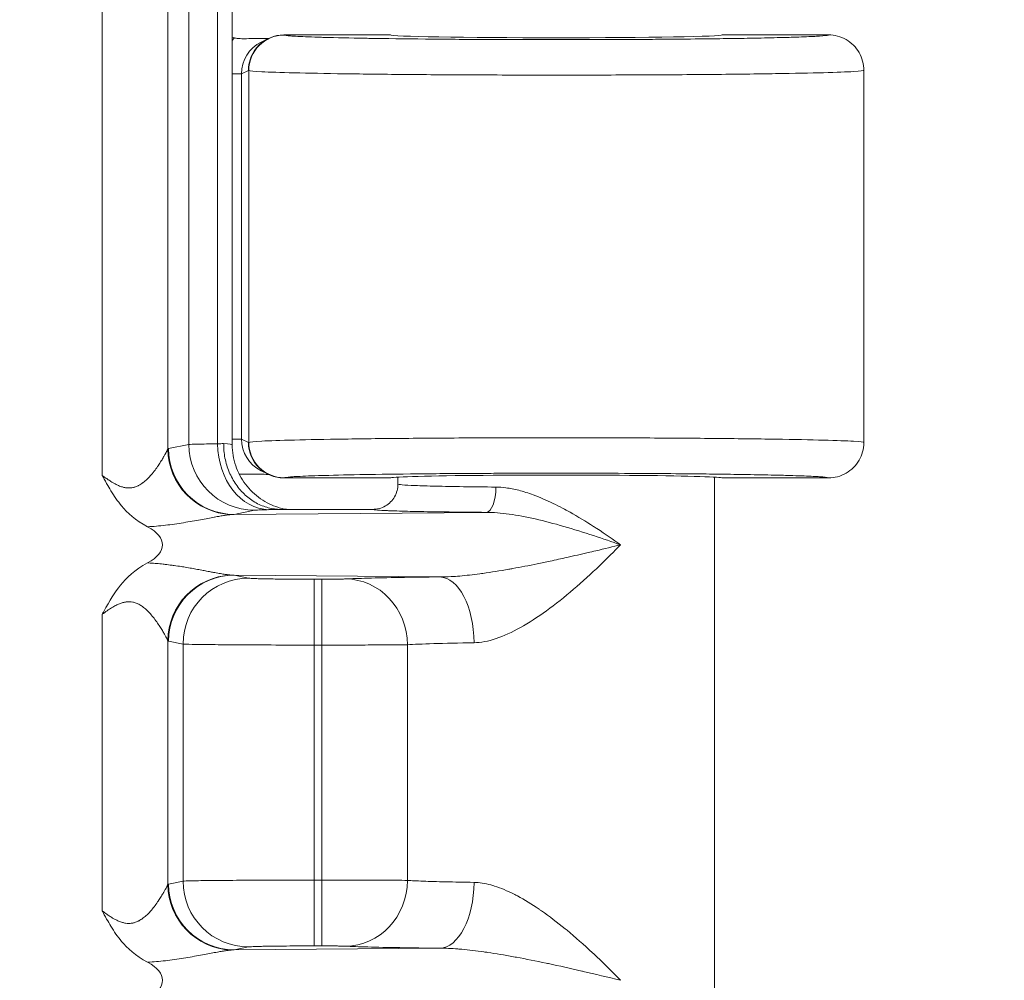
# Model space of a CAD drawing. Header units: inches. Extents: x 0.3 to 84.8, y 1.5 to 53.5.
# Tile 92 of 107: x 76.4 to 77.4, y 28.9 to 29.8. Entities that reach past the tile are written whole.
import ezdxf

# ---------------------------------------------------------------- set-up
doc = ezdxf.new("R2010")
doc.units = ezdxf.units.IN
doc.header["$LTSCALE"] = 2.5
doc.header["$MEASUREMENT"] = 0
for name, color, linetype, lineweight in [('Dimension (ANSI)', 7, 'Continuous', 9), ('Visible (ANSI)', 7, 'Continuous', 18), ('Visible Narrow (ANSI)', 7, 'Continuous', 5)]:
    doc.layers.add(name, color=color, linetype=linetype, lineweight=lineweight)
doc.styles.add('Note Text (ANSI)', font='arial.ttf')
doc.dimstyles.new('.XX', dxfattribs={"dimscale": 2.5, "dimtxt": 0.095, "dimasz": 0.125, "dimexe": 0.1875, "dimexo": 0.0625, "dimgap": 0.0625, "dimtad": 0, "dimtih": 1, "dimtoh": 1, "dimrnd": 1e-08, "dimzin": 0, "dimdsep": 46, "dimtxsty": 'Note Text (ANSI)', "dimblk": 'Filled-1', "dimcen": 0.09, "dimdle": 0.45, "dimclrd": 256, "dimclre": 256, "dimclrt": 256, "dimadec": 0, "dimazin": 1, "dimtfac": 1.263158, "dimtofl": 0, "dimtmove": 0, "dimatfit": 3, "dimfxl": 1, "dimtolj": 1, "dimtzin": 4, "dimlwd": -1, "dimlwe": -1, "dimarcsym": 0})

# ---------------------------------------------------------------- blocks, each defined once
blk = doc.blocks.new('Filled-1')
at = {"color": 0}
for p, q in [((0, 0), (-1, 0.25)), ((-1, 0.25), (-1, -0.25)), ((-1, 0), (0, 0)), ((-1, -0.25), (0, 0))]:
    blk.add_line(p, q, dxfattribs=at)
at = {"color": 0, "flags": 128}
blk.add_lwpolyline([(-1, -0.25), (0, 0), (-1, 0.25), (-1, -0.25)], dxfattribs=at)
at = {"color": 0}
blk.add_solid([(-1, -0.25), (0, 0), (-1, 0.25), (-1, -0.25)], dxfattribs=at)
blk = doc.blocks.new('*D51')
at = {"layer": 'Defpoints', "color": 0, "transparency": 16777216}
for p in [(69.10693, 30.16556), (69.10693, 22.54056), (78.56745, 22.54056)]:
    blk.add_point(p, dxfattribs=at)
at = {"layer": 'Dimension (ANSI)', "transparency": 16777216}
for p, q in [((69.26318, 30.16556), (79.0362, 30.16556)), ((78.56745, 29.85306), (78.56745, 26.63065)), ((78.56745, 22.85306), (78.56745, 26.07547)), ((69.26318, 22.54056), (79.0362, 22.54056))]:
    blk.add_line(p, q, dxfattribs=at)
at = {"layer": 'Dimension (ANSI)', "transparency": 16777216, "xscale": 0.3125, "yscale": 0.3125, "zscale": 0.3125}
for p, rotation in [((78.56745, 30.16556), 90), ((78.56745, 22.54056), 270)]:
    blk.add_blockref('Filled-1', p, dxfattribs=dict(at, rotation=rotation))
at = {"layer": 'Dimension (ANSI)', "transparency": 16777216, "insert": (78.25997, 26.4744), "char_height": 0.2375, "attachment_point": 1, "style": 'Note Text (ANSI)'}
blk.add_mtext('\\A1;7.63', dxfattribs=at)
blk = doc.blocks.new('*D53')
at = {"layer": 'Defpoints', "color": 0, "transparency": 16777216}
for p in [(68.60727, 32.36556), (68.60727, 20.34056), (80.66977, 20.34056)]:
    blk.add_point(p, dxfattribs=at)
at = {"layer": 'Dimension (ANSI)', "transparency": 16777216}
for p, q in [((68.76352, 32.36556), (81.13852, 32.36556)), ((80.66977, 32.05306), (80.66977, 28.03937)), ((80.66977, 20.65306), (80.66977, 27.48419)), ((68.76352, 20.34056), (81.13852, 20.34056))]:
    blk.add_line(p, q, dxfattribs=at)
at = {"layer": 'Dimension (ANSI)', "transparency": 16777216, "xscale": 0.3125, "yscale": 0.3125, "zscale": 0.3125}
for p, rotation in [((80.66977, 32.36556), 90), ((80.66977, 20.34056), 270)]:
    blk.add_blockref('Filled-1', p, dxfattribs=dict(at, rotation=rotation))
at = {"layer": 'Dimension (ANSI)', "transparency": 16777216, "insert": (80.28023, 27.88312), "char_height": 0.2375, "attachment_point": 1, "style": 'Note Text (ANSI)'}
blk.add_mtext('\\A1;12.03', dxfattribs=at)

msp = doc.modelspace()

# ---------------------------------------------------------------- linework, layer by layer
at = {"layer": 'Visible (ANSI)'}
for p, q in [((76.64705, 29.41695), (76.64705, 30.28917)), ((76.68239, 29.8179), (76.67551, 29.81446)), ((76.68344, 29.81807), (76.68345, 29.81807)), ((76.80318, 29.82159), (76.69802, 29.82159)), ((77.23568, 29.82159), (77.13068, 29.82159)), ((77.27068, 29.78658), (77.27068, 29.41909)), ((76.67551, 29.39121), (76.68239, 29.38778)), ((76.68345, 29.38761), (76.68344, 29.38761)), ((76.69802, 29.38409), (76.80318, 29.38409)), ((76.81068, 29.37807), (76.81068, 29.38494)), ((77.12318, 28.85308), (77.12318, 29.38494)), ((77.13068, 29.38409), (77.23568, 29.38409)), ((76.81068, 29.37801), (76.81068, 29.37804)), ((76.69507, 29.35306), (76.78568, 29.35306)), ((76.62168, 29.2819), (76.62168, 29.2819)), ((76.62168, 29.26996), (76.62168, 29.26996)), ((76.59483, 29.25863), (76.59483, 29.25863)), ((76.59693, 29.26164), (76.59693, 29.26164)), ((76.62168, 28.93617), (76.62168, 28.93616))]:
    msp.add_line(p, q, dxfattribs=at)
for centre, major_axis, ratio, start_param, end_param in [((76.65681, 29.85282), (-0.03446, -0.00688), 0.996044, 1.092966, 1.154347), ((76.69802, 29.78658), (0, 0.03501), 0.999239, 0, 1.570796), ((76.96693, 29.82159), (0.16375, 0), 0.017455, 3.141593, 6.283185), ((76.69116, 29.78316), (0.03136, 0.01567), 0.998372, 1.418009, 1.418642), ((76.69802, 29.41909), (0, -0.03501), 0.999239, 4.712389, 6.283185), ((76.69116, 29.42252), (0.03138, -0.01563), 0.998357, 4.8633, 4.863934), ((76.96693, 29.38409), (0.16375, 0), 0.017455, 0, 3.141593), ((76.65681, 29.35286), (-0.03446, 0.00688), 0.996044, 6.001653, 6.001835), ((76.50796, 29.31806), (-0.07023, 0), 0.412637, 2.479292, 3.803857), ((76.50796, 28.88806), (-0.07023, 0), 0.412637, 2.479354, 3.803857)]:
    msp.add_ellipse(centre, major_axis=major_axis, ratio=ratio, start_param=start_param, end_param=end_param, dxfattribs=at)
for points, knots in [([(76.64914, 29.81865), (76.65041, 29.81836), (76.6517, 29.81816), (76.65413, 29.8179), (76.65526, 29.81784), (76.65639, 29.81783)], [-0.01882747, -0.01882747, -0.01882747, -0.01882747, -0.00885654, -0.00885654, -0.00005787, -0.00005787, -0.00005787, -0.00005787]), ([(76.65639, 29.81783), (76.66295, 29.81785), (76.66897, 29.81791), (76.67711, 29.81799), (76.68004, 29.81802), (76.68271, 29.81806)], [-0.06902397, -0.06902397, -0.06902397, -0.06902397, -0.03751596, -0.03751596, -0.01862971, -0.01862971, -0.01862971, -0.01862971]), ([(77.23568, 29.82159), (77.24179, 29.82159), (77.24789, 29.81995), (77.25318, 29.8169), (77.25847, 29.81384), (77.26294, 29.80937), (77.26599, 29.80408), (77.26904, 29.7988), (77.27068, 29.79269), (77.27068, 29.78658)], [0, 0, 0, 0, 0.333333, 0.333333, 0.333333, 0.666667, 0.666667, 0.666667, 1, 1, 1, 1]), ([(76.63856, 29.41807), (76.63856, 29.41326), (76.63893, 29.40844), (76.63985, 29.40371), (76.64076, 29.39899), (76.64221, 29.39436), (76.64407, 29.38996), (76.64593, 29.38557), (76.64819, 29.3814), (76.65085, 29.37758), (76.6535, 29.37375), (76.65654, 29.37026), (76.65987, 29.36722), (76.66319, 29.36418), (76.66681, 29.36157), (76.67066, 29.35946), (76.6745, 29.35734), (76.67859, 29.35572), (76.68263, 29.35467), (76.68667, 29.35362), (76.69065, 29.35307), (76.69507, 29.35307)], [0, 0, 0, 0, 0.142857, 0.142857, 0.142857, 0.285714, 0.285714, 0.285714, 0.428571, 0.428571, 0.428571, 0.571429, 0.571429, 0.571429, 0.714286, 0.714286, 0.714286, 0.857143, 0.857143, 0.857143, 1, 1, 1, 1]), ([(76.64705, 29.41695), (76.64705, 29.40993), (76.64821, 29.40283), (76.65266, 29.38964), (76.65596, 29.38339), (76.66426, 29.37238), (76.66935, 29.36748), (76.67774, 29.36167), (76.68065, 29.35998), (76.68639, 29.3572), (76.68925, 29.35606), (76.69392, 29.35456), (76.69581, 29.35406), (76.69834, 29.3535), (76.69916, 29.35334), (76.70016, 29.35315), (76.70045, 29.35311), (76.70071, 29.35306)], [0, 0, 0, 0, 0.0535032, 0.0535032, 0.1061024, 0.1061024, 0.1586873, 0.1586873, 0.1843394, 0.1843394, 0.2080793, 0.2080793, 0.2243325, 0.2243325, 0.2328943, 0.2328943, 0.2364908, 0.2364908, 0.2364908, 0.2364908]), ([(77.27068, 29.41867), (77.2706, 29.4127), (77.26897, 29.40676), (77.26599, 29.40159), (77.26294, 29.3963), (77.25847, 29.39183), (77.25318, 29.38878), (77.24789, 29.38573), (77.24179, 29.38409), (77.23568, 29.38409)], [0.0076458, 0.0076458, 0.0076458, 0.0076458, 0.3333333, 0.3333333, 0.3333333, 0.6666667, 0.6666667, 0.6666667, 1, 1, 1, 1]), ([(76.56334, 29.33588), (76.55146, 29.34217), (76.54332, 29.35002), (76.53383, 29.36123), (76.5304, 29.36618), (76.52574, 29.37379), (76.52436, 29.37616), (76.52127, 29.38169), (76.5198, 29.38446), (76.51898, 29.38593), (76.51891, 29.38612), (76.51863, 29.38665)], [0.0000009, 0.0000009, 0.0000009, 0.0000009, 0.1023985, 0.1023985, 0.1759847, 0.1759847, 0.208689, 0.208689, 0.2507889, 0.2507889, 0.2638573, 0.2638573, 0.2638573, 0.2638573]), ([(76.68271, 29.38762), (76.67993, 29.38765), (76.67704, 29.38769), (76.66903, 29.38777), (76.66301, 29.38782), (76.65639, 29.38785)], [-0.08230061, -0.08230061, -0.08230061, -0.08230061, -0.05166855, -0.05166855, -0.00005733, -0.00005733, -0.00005733, -0.00005733]), ([(76.78568, 29.35306), (76.79005, 29.35306), (76.79441, 29.35423), (76.79819, 29.35641), (76.80197, 29.3586), (76.80518, 29.36181), (76.80735, 29.36558), (76.80952, 29.36934), (76.81068, 29.37364), (76.81068, 29.37801)], [0, 0, 0, 0, 0.3333333, 0.3333333, 0.3333333, 0.6666667, 0.6666667, 0.6666667, 0.9987254, 0.9987254, 0.9987254, 0.9987254]), ([(76.51862, 29.24947), (76.51906, 29.2503), (76.51968, 29.25145), (76.52594, 29.26309), (76.53092, 29.27117), (76.5423, 29.28512), (76.55074, 29.29358), (76.56334, 29.30024)], [-0.0071562, -0.0071562, -0.0071562, -0.0071562, 0, 0, 0.0935884, 0.0935884, 0.1846866, 0.1846866, 0.1846866, 0.1846866]), ([(76.56334, 28.90588), (76.55146, 28.91217), (76.54332, 28.92002), (76.53383, 28.93123), (76.5304, 28.93618), (76.52574, 28.94379), (76.52436, 28.94616), (76.52127, 28.95169), (76.5198, 28.95446), (76.51898, 28.95593), (76.51891, 28.95612), (76.51863, 28.95665)], [0.0000009, 0.0000009, 0.0000009, 0.0000009, 0.1023995, 0.1023995, 0.1759855, 0.1759855, 0.2086898, 0.2086898, 0.2507932, 0.2507932, 0.2638615, 0.2638615, 0.2638615, 0.2638615])]:
    msp.add_open_spline(points, degree=3, knots=knots, dxfattribs=at)
for points in [[(77.27068, 29.41909), (77.27068, 29.41895), (77.27068, 29.41881), (77.27068, 29.41867)], [(76.65639, 29.38784), (76.65559, 29.38784), (76.65479, 29.3878), (76.65399, 29.38774)]]:
    msp.add_open_spline(points, degree=3, dxfattribs=at)
at = {"layer": 'Visible Narrow (ANSI)'}
for p, q in [((76.51862, 30.31947), (76.51862, 29.38665)), ((76.58338, 30.29347), (76.58338, 29.41266)), ((76.60426, 30.28897), (76.60427, 29.41715)), ((76.63262, 30.28836), (76.63262, 29.41777)), ((76.69834, 29.82141), (76.69802, 29.82159)), ((76.65612, 29.78312), (76.64705, 29.78312)), ((76.66304, 29.78658), (76.65612, 29.78312)), ((76.65612, 29.42255), (76.65612, 29.78312)), ((76.66337, 29.78642), (76.66304, 29.78658)), ((76.66337, 29.78642), (76.66337, 29.41926)), ((76.65612, 29.42255), (76.64705, 29.42255)), ((76.65612, 29.42255), (76.66304, 29.41909)), ((76.66304, 29.41909), (76.66337, 29.41926)), ((76.58417, 29.41314), (76.60427, 29.41715)), ((76.64031, 29.40153), (76.64031, 29.40153)), ((76.69802, 29.38409), (76.69834, 29.38426)), ((76.64892, 29.34815), (76.66902, 29.35216)), ((76.64892, 29.34815), (76.89788, 29.35012)), ((76.64892, 29.28797), (76.852, 29.28636)), ((76.64892, 29.28797), (76.66318, 29.28512)), ((76.72793, 29.2191), (76.72793, 29.28409)), ((76.72793, 29.28409), (76.73536, 29.28409)), ((76.51862, 29.24947), (76.51862, 28.95665)), ((76.58338, 29.22347), (76.58338, 28.98266)), ((76.58417, 29.22298), (76.59843, 29.22013)), ((76.59843, 29.22013), (76.59843, 28.98599)), ((76.72793, 29.2191), (76.72791, 28.98702)), ((76.72793, 29.2191), (76.73537, 29.2191)), ((76.73537, 29.2191), (76.73536, 28.98702)), ((76.81999, 29.21939), (76.81999, 28.98674)), ((76.58417, 28.98314), (76.59843, 28.98599)), ((76.72793, 28.98702), (76.73536, 28.98702)), ((76.72793, 28.92203), (76.72793, 28.98702)), ((76.64892, 28.91815), (76.66318, 28.921)), ((76.64892, 28.91815), (76.852, 28.91976)), ((76.72793, 28.92203), (76.73536, 28.92203))]:
    msp.add_line(p, q, dxfattribs=at)
for centre, major_axis, ratio, start_param, end_param in [((76.69084, 29.78329), (-0.02589, -0.04836), 0.996517, 4.501227, 4.562453), ((76.69834, 29.78642), (0.01565, 0.03131), 0.999239, 0.46383, 2.034018), ((76.69116, 29.78316), (0.03136, 0.01567), 0.998372, 1.571022, 2.678596), ((76.69116, 29.42252), (0.03138, -0.01563), 0.998357, 3.603329, 4.710922), ((76.69835, 29.41926), (0.01565, -0.03131), 0.999239, 4.249168, 5.819089), ((76.5838, 29.41104), (-0.00078, -0.00208), 0.551774, 3.47289, 4.051201), ((76.64813, 29.41265), (-0.04678, 0.04513), 0.992153, 0.771315, 2.299734), ((76.64892, 29.41314), (0.01272, -0.06374), 0.996044, 4.516222, 6.085497), ((76.66902, 29.41715), (0.01272, -0.06374), 0.996044, 4.516225, 6.085408), ((76.58193, 29.41922), (0.06512, -0.00002), 0.035116, 5.604467, 5.766579), ((76.6832, 29.41777), (0.0014, -0.06499), 0.777978, 4.695572, 6.255393), ((76.58352, 29.41696), (-0.06352, 0.00001), 0.03529, 3.664557, 3.66457), ((76.58352, 29.41696), (-0.06352, 0.00001), 0.03529, 3.141684, 3.664544), ((76.89787, 29.37513), (-0.00018, -0.025), 0.381364, 0.018694, 1.572991), ((76.64813, 29.22347), (0.04678, 0.04512), 0.992152, 0.842045, 2.370417), ((76.64892, 29.22298), (0.01272, 0.06374), 0.996044, 0.197689, 1.766964), ((76.66318, 29.22013), (0.01272, 0.06374), 0.996044, 0.19774, 1.766965), ((76.73536, 29.2191), (0, 0.065), 0.00001, 0.017166, 1.570797), ((76.75887, 29.21939), (-0.00313, 0.06492), 0.940262, 4.66704, 6.231911), ((76.85199, 29.22137), (-0.00067, 0.065), 0.519691, 4.707083, 6.262992), ((76.58378, 29.2237), (0.000714, -0.00065), 0.462576, 4.562451, 5.634584), ((76.96697, 29.21808), (-0.15629, 0), 0.024701, 5.258774, 5.936286), ((76.5838, 28.98104), (-0.00078, -0.00208), 0.551775, 3.47289, 4.051201), ((76.64813, 28.98265), (-0.04678, 0.04513), 0.992153, 0.771315, 2.299734), ((76.64892, 28.98314), (0.01272, -0.06374), 0.996044, 4.516222, 6.085497), ((76.66318, 28.98599), (0.01272, -0.06374), 0.996044, 4.51622, 6.085431), ((76.73536, 28.98702), (0, -0.065), 0.00001, 4.712409, 6.26574), ((76.75887, 28.98674), (-0.00313, -0.06492), 0.940262, 0.051275, 1.616145), ((76.852, 28.98475), (-0.00069, -0.065), 0.519468, 0.020441, 1.576278)]:
    msp.add_ellipse(centre, major_axis=major_axis, ratio=ratio, start_param=start_param, end_param=end_param, dxfattribs=at)
for points, knots in [([(77.23568, 29.82159), (77.23569, 29.82151), (77.23558, 29.82143), (77.23536, 29.82135), (77.23445, 29.82102), (77.2316, 29.8207), (77.22684, 29.82038), (77.22503, 29.82027), (77.22296, 29.82015), (77.22061, 29.82003), (77.21529, 29.81976), (77.20859, 29.81951), (77.20062, 29.81926), (77.1959, 29.81912), (77.19073, 29.81897), (77.18514, 29.81884), (77.17717, 29.81865), (77.16836, 29.81846), (77.1588, 29.81829), (77.15034, 29.81814), (77.1413, 29.818), (77.13176, 29.81787), (77.12297, 29.81775), (77.11374, 29.81764), (77.10417, 29.81754), (77.09163, 29.81741), (77.07848, 29.8173), (77.0649, 29.81721), (77.05687, 29.81715), (77.04869, 29.81711), (77.04039, 29.81706), (77.02394, 29.81698), (77.00705, 29.81693), (76.99001, 29.8169), (76.98393, 29.81689), (76.97782, 29.81689), (76.97171, 29.81689), (76.95211, 29.81688), (76.93246, 29.81691), (76.91324, 29.81698), (76.90971, 29.81699), (76.90621, 29.81701), (76.90271, 29.81702), (76.88123, 29.81711), (76.8604, 29.81725), (76.84085, 29.81743), (76.8399, 29.81744), (76.83894, 29.81745), (76.83799, 29.81746), (76.81763, 29.81766), (76.79871, 29.8179), (76.78187, 29.81818), (76.78084, 29.81819), (76.77982, 29.81821), (76.7788, 29.81823), (76.76324, 29.81849), (76.74953, 29.81879), (76.73809, 29.81912), (76.73603, 29.81918), (76.73405, 29.81924), (76.73215, 29.81929), (76.72274, 29.81959), (76.71517, 29.8199), (76.70961, 29.82022), (76.70774, 29.82033), (76.70611, 29.82044), (76.7047, 29.82055), (76.70108, 29.82083), (76.69894, 29.82112), (76.69834, 29.82141)], [0, 0, 0, 0, 0.016232, 0.016232, 0.016232, 0.083333, 0.083333, 0.083333, 0.108813, 0.108813, 0.108813, 0.166667, 0.166667, 0.166667, 0.201015, 0.201015, 0.201015, 0.25, 0.25, 0.25, 0.293365, 0.293365, 0.293365, 0.333333, 0.333333, 0.333333, 0.385707, 0.385707, 0.385707, 0.416667, 0.416667, 0.416667, 0.478066, 0.478066, 0.478066, 0.5, 0.5, 0.5, 0.570423, 0.570423, 0.570423, 0.583333, 0.583333, 0.583333, 0.662778, 0.662778, 0.662778, 0.666667, 0.666667, 0.666667, 0.75, 0.75, 0.75, 0.755103, 0.755103, 0.755103, 0.833333, 0.833333, 0.833333, 0.84738, 0.84738, 0.84738, 0.916667, 0.916667, 0.916667, 0.939982, 0.939982, 0.939982, 1, 1, 1, 1]), ([(76.66337, 29.41926), (76.66429, 29.41966), (76.67293, 29.42047), (76.70551, 29.42158), (76.75556, 29.42254), (76.81963, 29.42326), (76.89353, 29.4237), (76.97233, 29.42384), (77.05076, 29.42366), (77.12361, 29.42317), (77.18602, 29.42242), (77.23383, 29.42144), (77.26385, 29.42031), (77.27068, 29.4195), (77.27068, 29.41909)], [0, 0, 0, 0, 0.0833333, 0.1666667, 0.25, 0.3333333, 0.4166667, 0.5, 0.5833333, 0.6666667, 0.75, 0.8333333, 0.9166667, 0.9999403, 0.9999403, 0.9999403, 0.9999403]), ([(76.51863, 29.38665), (76.51987, 29.38571), (76.52109, 29.38482), (76.52226, 29.38398), (76.52335, 29.3832), (76.5244, 29.38247), (76.52543, 29.38179), (76.52664, 29.38098), (76.52781, 29.38024), (76.52894, 29.37957), (76.5298, 29.37906), (76.53064, 29.37859), (76.53146, 29.37816), (76.53262, 29.37754), (76.53375, 29.377), (76.53483, 29.37654), (76.53552, 29.37625), (76.53618, 29.37599), (76.53684, 29.37575), (76.53797, 29.37535), (76.53906, 29.37504), (76.54013, 29.3748), (76.54067, 29.37468), (76.54121, 29.37458), (76.54174, 29.3745), (76.54285, 29.37433), (76.54394, 29.37425), (76.54502, 29.37426), (76.54545, 29.37426), (76.54589, 29.37427), (76.54632, 29.37431), (76.54745, 29.37439), (76.54856, 29.37456), (76.54966, 29.37483), (76.55001, 29.37492), (76.55036, 29.37501), (76.5507, 29.37512), (76.55186, 29.37547), (76.55301, 29.37592), (76.55414, 29.37647), (76.55442, 29.37661), (76.55469, 29.37675), (76.55497, 29.3769), (76.55617, 29.37754), (76.55736, 29.37829), (76.55855, 29.37915), (76.55875, 29.3793), (76.55896, 29.37945), (76.55916, 29.37961), (76.56041, 29.38056), (76.56165, 29.38162), (76.56287, 29.38278), (76.56301, 29.38291), (76.56314, 29.38304), (76.56327, 29.38317), (76.56455, 29.38441), (76.5658, 29.38575), (76.567, 29.38714), (76.56834, 29.38868), (76.56962, 29.39029), (76.57083, 29.3919), (76.57083, 29.39191), (76.57084, 29.39192), (76.57084, 29.39192), (76.572, 29.39347), (76.57309, 29.39502), (76.5741, 29.39653), (76.57414, 29.39659), (76.57419, 29.39666), (76.57423, 29.39672), (76.57519, 29.39816), (76.57608, 29.39956), (76.57689, 29.40087), (76.57696, 29.40099), (76.57704, 29.40112), (76.57712, 29.40124), (76.57787, 29.40247), (76.57854, 29.40362), (76.57914, 29.40466), (76.57923, 29.40482), (76.57932, 29.40498), (76.57941, 29.40514), (76.57996, 29.40609), (76.58043, 29.40696), (76.58085, 29.40772), (76.58094, 29.40789), (76.58102, 29.40805), (76.58111, 29.40821), (76.58148, 29.4089), (76.58179, 29.4095), (76.58206, 29.41002), (76.58214, 29.41018), (76.58221, 29.41032), (76.58229, 29.41046), (76.58252, 29.41092), (76.58271, 29.41131), (76.58288, 29.41164), (76.58294, 29.41176), (76.583, 29.41188), (76.58305, 29.41199), (76.58318, 29.41226), (76.58329, 29.41248), (76.58338, 29.41266)], [0.0000192, 0.0000192, 0.0000192, 0.0000192, 0.0288936, 0.0288936, 0.0288936, 0.0555556, 0.0555556, 0.0555556, 0.0870914, 0.0870914, 0.0870914, 0.1111111, 0.1111111, 0.1111111, 0.1452899, 0.1452899, 0.1452899, 0.1666667, 0.1666667, 0.1666667, 0.2034726, 0.2034726, 0.2034726, 0.2222222, 0.2222222, 0.2222222, 0.2616717, 0.2616717, 0.2616717, 0.2777778, 0.2777778, 0.2777778, 0.3198883, 0.3198883, 0.3198883, 0.3333333, 0.3333333, 0.3333333, 0.3780768, 0.3780768, 0.3780768, 0.3888889, 0.3888889, 0.3888889, 0.4362329, 0.4362329, 0.4362329, 0.4444444, 0.4444444, 0.4444444, 0.4944748, 0.4944748, 0.4944748, 0.5, 0.5, 0.5, 0.5526896, 0.5526896, 0.5526896, 0.61089, 0.61089, 0.61089, 0.6111111, 0.6111111, 0.6111111, 0.6666667, 0.6666667, 0.6666667, 0.669103, 0.669103, 0.669103, 0.7222222, 0.7222222, 0.7222222, 0.7273091, 0.7273091, 0.7273091, 0.7777778, 0.7777778, 0.7777778, 0.7855539, 0.7855539, 0.7855539, 0.8333333, 0.8333333, 0.8333333, 0.8437512, 0.8437512, 0.8437512, 0.8888889, 0.8888889, 0.8888889, 0.9019372, 0.9019372, 0.9019372, 0.9444444, 0.9444444, 0.9444444, 0.9601047, 0.9601047, 0.9601047, 0.9999998, 0.9999998, 0.9999998, 0.9999998]), ([(76.60427, 29.41715), (76.60539, 29.41727), (76.61143, 29.41748), (76.62456, 29.41768), (76.63262, 29.41777)], [0, 0, 0, 0, 0.5, 0.9999998, 0.9999998, 0.9999998, 0.9999998]), ([(76.69834, 29.38426), (76.69894, 29.38456), (76.70108, 29.38485), (76.7047, 29.38513), (76.70611, 29.38524), (76.70775, 29.38534), (76.70962, 29.38545), (76.71518, 29.38577), (76.72275, 29.38609), (76.73217, 29.38638), (76.73407, 29.38644), (76.73605, 29.3865), (76.73811, 29.38656), (76.74955, 29.38688), (76.76328, 29.38718), (76.77885, 29.38745), (76.77986, 29.38747), (76.78088, 29.38748), (76.78191, 29.3875), (76.79875, 29.38778), (76.81766, 29.38802), (76.83803, 29.38821), (76.83899, 29.38822), (76.83995, 29.38823), (76.84091, 29.38824), (76.86044, 29.38842), (76.88127, 29.38856), (76.90275, 29.38865), (76.90625, 29.38867), (76.90977, 29.38868), (76.9133, 29.3887), (76.93251, 29.38876), (76.95215, 29.3888), (76.97174, 29.38879), (76.97786, 29.38879), (76.98398, 29.38878), (76.99007, 29.38877), (77.0071, 29.38875), (77.02398, 29.38869), (77.04041, 29.38861), (77.04872, 29.38857), (77.05691, 29.38852), (77.06496, 29.38847), (77.07852, 29.38837), (77.09166, 29.38826), (77.10419, 29.38813), (77.11377, 29.38803), (77.12301, 29.38792), (77.13181, 29.3878), (77.14134, 29.38767), (77.15036, 29.38753), (77.15881, 29.38738), (77.16838, 29.38721), (77.1772, 29.38703), (77.18518, 29.38684), (77.19075, 29.3867), (77.19591, 29.38656), (77.20063, 29.38641), (77.2086, 29.38617), (77.21531, 29.38591), (77.22063, 29.38565), (77.22297, 29.38553), (77.22504, 29.38541), (77.22684, 29.38529), (77.23161, 29.38498), (77.23445, 29.38466), (77.23536, 29.38433), (77.23558, 29.38425), (77.23569, 29.38417), (77.23568, 29.38409)], [0, 0, 0, 0, 0.060028, 0.060028, 0.060028, 0.083333, 0.083333, 0.083333, 0.152635, 0.152635, 0.152635, 0.166667, 0.166667, 0.166667, 0.244924, 0.244924, 0.244924, 0.25, 0.25, 0.25, 0.333333, 0.333333, 0.333333, 0.337248, 0.337248, 0.337248, 0.416667, 0.416667, 0.416667, 0.429615, 0.429615, 0.429615, 0.5, 0.5, 0.5, 0.521975, 0.521975, 0.521975, 0.583333, 0.583333, 0.583333, 0.614342, 0.614342, 0.614342, 0.666667, 0.666667, 0.666667, 0.706691, 0.706691, 0.706691, 0.75, 0.75, 0.75, 0.799047, 0.799047, 0.799047, 0.833333, 0.833333, 0.833333, 0.891255, 0.891255, 0.891255, 0.916667, 0.916667, 0.916667, 0.983841, 0.983841, 0.983841, 1, 1, 1, 1]), ([(76.81068, 29.37807), (76.81068, 29.37782), (76.81211, 29.37756), (76.81496, 29.37731), (76.81781, 29.37706), (76.82209, 29.37683), (76.82768, 29.37661), (76.83326, 29.37639), (76.84016, 29.37618), (76.84816, 29.37599), (76.85616, 29.3758), (76.86525, 29.37563), (76.87521, 29.37548), (76.88517, 29.37534), (76.89601, 29.37521), (76.9074, 29.37512)], [0.0000347, 0.0000347, 0.0000347, 0.0000347, 0.2, 0.2, 0.2, 0.4, 0.4, 0.4, 0.6, 0.6, 0.6, 0.8, 0.8, 0.8, 1, 1, 1, 1]), ([(76.90741, 29.37512), (76.91063, 29.37509), (76.91393, 29.37484), (76.91731, 29.37439), (76.92138, 29.37384), (76.92556, 29.373), (76.92986, 29.37189), (76.93451, 29.37069), (76.9393, 29.36917), (76.94418, 29.36738), (76.94755, 29.36614), (76.95097, 29.36477), (76.95443, 29.36327), (76.96058, 29.36063), (76.96685, 29.3576), (76.97324, 29.35423), (76.97566, 29.35295), (76.97809, 29.35162), (76.98055, 29.35025), (76.98829, 29.34591), (76.99622, 29.34109), (77.00366, 29.33631), (77.0048, 29.33557), (77.00594, 29.33484), (77.00706, 29.3341), (77.01546, 29.32862), (77.02311, 29.32329), (77.03039, 29.31806)], [0.0000128, 0.0000128, 0.0000128, 0.0000128, 0.0907412, 0.0907412, 0.0907412, 0.2, 0.2, 0.2, 0.3183108, 0.3183108, 0.3183108, 0.4, 0.4, 0.4, 0.5450922, 0.5450922, 0.5450922, 0.6, 0.6, 0.6, 0.7733155, 0.7733155, 0.7733155, 0.8, 0.8, 0.8, 1, 1, 1, 1]), ([(76.66902, 29.35216), (76.66932, 29.35222), (76.66991, 29.35228), (76.67076, 29.35234), (76.67148, 29.35239), (76.67238, 29.35244), (76.67346, 29.35249), (76.67518, 29.35256), (76.67734, 29.35263), (76.67999, 29.3527), (76.68099, 29.35273), (76.68206, 29.35275), (76.68319, 29.35278)], [0, 0, 0, 0, 0.2708649, 0.2708649, 0.2708649, 0.5, 0.5, 0.5, 0.8635098, 0.8635098, 0.8635098, 0.9999999, 0.9999999, 0.9999999, 0.9999999]), ([(76.78568, 29.35306), (76.78565, 29.35292), (76.78615, 29.35278), (76.78719, 29.35264), (76.78798, 29.35253), (76.78906, 29.35243), (76.79046, 29.35233), (76.79284, 29.35215), (76.79612, 29.35197), (76.80026, 29.3518), (76.80176, 29.35174), (76.80338, 29.35168), (76.8051, 29.35162), (76.81085, 29.35142), (76.8178, 29.35123), (76.82582, 29.35106), (76.82682, 29.35104), (76.82783, 29.35102), (76.82886, 29.351), (76.83816, 29.35081), (76.84879, 29.35064), (76.86033, 29.35049), (76.86086, 29.35048), (76.86139, 29.35048), (76.86192, 29.35047), (76.87302, 29.35033), (76.88495, 29.35021), (76.89788, 29.35012)], [0, 0, 0, 0, 0.1142499, 0.1142499, 0.1142499, 0.2, 0.2, 0.2, 0.346639, 0.346639, 0.346639, 0.4, 0.4, 0.4, 0.5778736, 0.5778736, 0.5778736, 0.6, 0.6, 0.6, 0.8, 0.8, 0.8, 0.8091733, 0.8091733, 0.8091733, 0.9999943, 0.9999943, 0.9999943, 0.9999943]), ([(76.56334, 29.33588), (76.56625, 29.33604), (76.56918, 29.33625), (76.57214, 29.3365), (76.57509, 29.33676), (76.57806, 29.33706), (76.58105, 29.33741), (76.58404, 29.33776), (76.58705, 29.33815), (76.59005, 29.33857), (76.59304, 29.339), (76.59602, 29.33945), (76.59894, 29.33992), (76.60187, 29.34039), (76.60474, 29.34088), (76.60753, 29.34137), (76.61033, 29.34187), (76.61303, 29.34236), (76.61562, 29.34284), (76.61821, 29.34331), (76.62068, 29.34377), (76.62299, 29.34421), (76.62519, 29.34462), (76.62726, 29.34501), (76.62916, 29.34535), (76.62926, 29.34537), (76.62936, 29.34539), (76.62945, 29.34541), (76.63144, 29.34577), (76.63324, 29.3461), (76.63488, 29.34638), (76.63651, 29.34667), (76.63798, 29.34691), (76.63932, 29.34712), (76.64065, 29.34733), (76.64185, 29.3475), (76.64294, 29.34764), (76.64403, 29.34778), (76.64502, 29.3479), (76.6459, 29.34798)], [0.0000006, 0.0000006, 0.0000006, 0.0000006, 0.0833333, 0.0833333, 0.0833333, 0.1666667, 0.1666667, 0.1666667, 0.25, 0.25, 0.25, 0.3333333, 0.3333333, 0.3333333, 0.4166667, 0.4166667, 0.4166667, 0.5, 0.5, 0.5, 0.5833333, 0.5833333, 0.5833333, 0.6624973, 0.6624973, 0.6624973, 0.6666667, 0.6666667, 0.6666667, 0.75, 0.75, 0.75, 0.8333333, 0.8333333, 0.8333333, 0.9166667, 0.9166667, 0.9166667, 1, 1, 1, 1]), ([(76.6459, 29.34798), (76.6464, 29.34802), (76.64741, 29.3481), (76.64842, 29.34814), (76.64892, 29.34815)], [0.0000429, 0.0000429, 0.0000429, 0.0000429, 0.5, 1, 1, 1, 1]), ([(76.89788, 29.35012), (76.90492, 29.35011), (76.91252, 29.34949), (76.92061, 29.34836), (76.92869, 29.34724), (76.93728, 29.34561), (76.94625, 29.34357), (76.95522, 29.34153), (76.96457, 29.33908), (76.97434, 29.33627), (76.98411, 29.33347), (76.99427, 29.33028), (77.00373, 29.32717), (77.01318, 29.32406), (77.02194, 29.32104), (77.03039, 29.31806)], [0, 0, 0, 0, 0.2, 0.2, 0.2, 0.4, 0.4, 0.4, 0.6, 0.6, 0.6, 0.8, 0.8, 0.8, 1, 1, 1, 1]), ([(76.852, 29.28636), (76.85553, 29.28636), (76.85924, 29.28648), (76.86314, 29.28668), (76.86591, 29.28683), (76.86877, 29.28703), (76.87173, 29.28728), (76.87792, 29.2878), (76.88451, 29.28854), (76.89145, 29.28946), (76.89249, 29.2896), (76.89353, 29.28974), (76.89459, 29.28989), (76.90268, 29.29101), (76.91123, 29.29238), (76.92019, 29.29396), (76.92152, 29.2942), (76.92287, 29.29444), (76.92422, 29.29468), (76.93195, 29.29608), (76.93997, 29.29764), (76.94817, 29.29931), (76.95236, 29.30016), (76.9566, 29.30105), (76.96085, 29.30196), (76.96638, 29.30314), (76.97193, 29.30435), (76.97747, 29.30559), (76.98456, 29.30717), (76.99161, 29.30879), (76.99834, 29.31037), (77.00091, 29.31097), (77.00343, 29.31156), (77.00588, 29.31215), (77.01478, 29.31425), (77.02285, 29.31621), (77.03039, 29.31806)], [0.0000204, 0.0000204, 0.0000204, 0.0000204, 0.0834272, 0.0834272, 0.0834272, 0.1428571, 0.1428571, 0.1428571, 0.267082, 0.267082, 0.267082, 0.2857143, 0.2857143, 0.2857143, 0.4285714, 0.4285714, 0.4285714, 0.4498211, 0.4498211, 0.4498211, 0.5714286, 0.5714286, 0.5714286, 0.6335924, 0.6335924, 0.6335924, 0.7142857, 0.7142857, 0.7142857, 0.8176679, 0.8176679, 0.8176679, 0.8571429, 0.8571429, 0.8571429, 1, 1, 1, 1]), ([(76.88577, 29.22137), (76.89257, 29.22148), (76.89982, 29.22289), (76.90749, 29.22545), (76.91515, 29.22801), (76.92324, 29.23172), (76.93159, 29.23638), (76.93994, 29.24103), (76.94856, 29.24663), (76.95737, 29.25301), (76.96618, 29.2594), (76.97518, 29.26656), (76.98407, 29.27418), (76.99296, 29.28179), (77.00174, 29.28984), (77.00953, 29.2973), (77.01731, 29.30475), (77.02413, 29.31161), (77.03039, 29.31806)], [0.0000237, 0.0000237, 0.0000237, 0.0000237, 0.1666667, 0.1666667, 0.1666667, 0.3333333, 0.3333333, 0.3333333, 0.5, 0.5, 0.5, 0.6666667, 0.6666667, 0.6666667, 0.8333333, 0.8333333, 0.8333333, 1, 1, 1, 1]), ([(76.56334, 29.30024), (76.56366, 29.30022), (76.56398, 29.30021), (76.56431, 29.30019), (76.56639, 29.30007), (76.56856, 29.29992), (76.5708, 29.29973), (76.57125, 29.29969), (76.57171, 29.29966), (76.57217, 29.29962), (76.57434, 29.29943), (76.57659, 29.29921), (76.57891, 29.29895), (76.57951, 29.29889), (76.58012, 29.29882), (76.58073, 29.29875), (76.58296, 29.29849), (76.58525, 29.29821), (76.58756, 29.29789), (76.58831, 29.29779), (76.58907, 29.29769), (76.58983, 29.29758), (76.59203, 29.29727), (76.59426, 29.29694), (76.59648, 29.29659), (76.59737, 29.29645), (76.59825, 29.29631), (76.59913, 29.29617), (76.60123, 29.29583), (76.60332, 29.29548), (76.60538, 29.29512), (76.60637, 29.29495), (76.60735, 29.29478), (76.60831, 29.29461), (76.61023, 29.29427), (76.61211, 29.29393), (76.61393, 29.2936), (76.61497, 29.29341), (76.61599, 29.29322), (76.61699, 29.29304), (76.61863, 29.29273), (76.62023, 29.29243), (76.62175, 29.29215), (76.62277, 29.29196), (76.62376, 29.29177), (76.62472, 29.29159), (76.62606, 29.29134), (76.62733, 29.29111), (76.62854, 29.29088), (76.62949, 29.29071), (76.6304, 29.29054), (76.63127, 29.29038), (76.63231, 29.29019), (76.6333, 29.29002), (76.63424, 29.28985), (76.63509, 29.2897), (76.63591, 29.28956), (76.63669, 29.28943), (76.63748, 29.2893), (76.63823, 29.28918), (76.63895, 29.28906), (76.63971, 29.28894), (76.64043, 29.28883), (76.64111, 29.28873), (76.6417, 29.28865), (76.64226, 29.28857), (76.64279, 29.2885), (76.64345, 29.28841), (76.64408, 29.28834), (76.64466, 29.28827), (76.6451, 29.28822), (76.64551, 29.28818), (76.6459, 29.28815)], [0, 0, 0, 0, 0.011287, 0.011287, 0.011287, 0.083333, 0.083333, 0.083333, 0.097833, 0.097833, 0.097833, 0.166667, 0.166667, 0.166667, 0.184559, 0.184559, 0.184559, 0.25, 0.25, 0.25, 0.2713, 0.2713, 0.2713, 0.333333, 0.333333, 0.333333, 0.357951, 0.357951, 0.357951, 0.416667, 0.416667, 0.416667, 0.444662, 0.444662, 0.444662, 0.5, 0.5, 0.5, 0.5314, 0.5314, 0.5314, 0.583333, 0.583333, 0.583333, 0.618166, 0.618166, 0.618166, 0.666667, 0.666667, 0.666667, 0.704725, 0.704725, 0.704725, 0.75, 0.75, 0.75, 0.7914, 0.7914, 0.7914, 0.833333, 0.833333, 0.833333, 0.878134, 0.878134, 0.878134, 0.916667, 0.916667, 0.916667, 0.964594, 0.964594, 0.964594, 1, 1, 1, 1]), ([(76.6459, 29.28815), (76.6464, 29.2881), (76.64741, 29.28802), (76.64842, 29.28798), (76.64892, 29.28797)], [0.0001254, 0.0001254, 0.0001254, 0.0001254, 0.5, 1, 1, 1, 1]), ([(76.66318, 29.28512), (76.66339, 29.28508), (76.66375, 29.28504), (76.66423, 29.285), (76.66502, 29.28493), (76.66616, 29.28486), (76.66764, 29.2848), (76.66868, 29.28475), (76.66988, 29.28471), (76.67124, 29.28467), (76.67304, 29.28461), (76.67511, 29.28456), (76.67741, 29.28451), (76.67932, 29.28447), (76.6814, 29.28443), (76.68363, 29.28439), (76.68611, 29.28435), (76.68878, 29.28432), (76.69161, 29.28428), (76.69436, 29.28425), (76.69726, 29.28422), (76.70025, 29.2842), (76.70309, 29.28417), (76.70602, 29.28415), (76.70899, 29.28414), (76.71243, 29.28412), (76.71592, 29.28411), (76.7195, 29.2841), (76.72226, 29.28409), (76.72506, 29.28409), (76.72793, 29.28409)], [0.0000002, 0.0000002, 0.0000002, 0.0000002, 0.0761234, 0.0761234, 0.0761234, 0.2, 0.2, 0.2, 0.2862505, 0.2862505, 0.2862505, 0.4, 0.4, 0.4, 0.4944897, 0.4944897, 0.4944897, 0.6, 0.6, 0.6, 0.7026616, 0.7026616, 0.7026616, 0.8, 0.8, 0.8, 0.9128562, 0.9128562, 0.9128562, 1, 1, 1, 1]), ([(76.73536, 29.28409), (76.73595, 29.28409), (76.73653, 29.28409), (76.73711, 29.28409), (76.7391, 29.28409), (76.74102, 29.2841), (76.74289, 29.28411), (76.74382, 29.28411), (76.74473, 29.28412), (76.74563, 29.28413), (76.74706, 29.28414), (76.74844, 29.28415), (76.74972, 29.28417), (76.75085, 29.28418), (76.75191, 29.2842), (76.75288, 29.28421), (76.75373, 29.28423), (76.75451, 29.28424), (76.75523, 29.28426), (76.7563, 29.28428), (76.75721, 29.28431), (76.75797, 29.28434), (76.7583, 29.28435), (76.7586, 29.28436), (76.75887, 29.28438)], [0.0000003, 0.0000003, 0.0000003, 0.0000003, 0.0563126, 0.0563126, 0.0563126, 0.25, 0.25, 0.25, 0.3464233, 0.3464233, 0.3464233, 0.5, 0.5, 0.5, 0.6339324, 0.6339324, 0.6339324, 0.75, 0.75, 0.75, 0.9244918, 0.9244918, 0.9244918, 1, 1, 1, 1]), ([(76.51862, 29.24947), (76.52032, 29.25074), (76.52194, 29.25193), (76.52349, 29.25301), (76.52503, 29.25409), (76.52651, 29.25507), (76.52792, 29.25594), (76.52933, 29.25681), (76.53068, 29.25757), (76.53196, 29.25823), (76.53325, 29.2589), (76.53447, 29.25946), (76.53566, 29.25993), (76.53684, 29.2604), (76.53798, 29.26077), (76.53909, 29.26107), (76.54021, 29.26136), (76.54129, 29.26158), (76.54236, 29.26171), (76.54343, 29.26184), (76.54449, 29.26189), (76.54556, 29.26186), (76.54662, 29.26182), (76.54769, 29.2617), (76.54879, 29.26149), (76.54988, 29.26127), (76.55099, 29.26095), (76.55214, 29.26052), (76.55329, 29.26008), (76.55447, 29.25953), (76.55569, 29.25883), (76.5569, 29.25813), (76.55816, 29.25729), (76.55943, 29.25631), (76.56071, 29.25532), (76.562, 29.25419), (76.56329, 29.25294), (76.56458, 29.25169), (76.56586, 29.25032), (76.56711, 29.24887), (76.56835, 29.24742), (76.56957, 29.24589), (76.57074, 29.24434), (76.5719, 29.24279), (76.57301, 29.24122), (76.57403, 29.2397), (76.57506, 29.23818), (76.576, 29.2367), (76.57684, 29.23533), (76.57769, 29.23396), (76.57844, 29.23269), (76.57909, 29.23155), (76.57975, 29.23041), (76.58031, 29.22939), (76.5808, 29.22849), (76.58129, 29.22759), (76.58169, 29.22681), (76.58204, 29.22615), (76.58238, 29.22549), (76.58265, 29.22494), (76.58287, 29.2245), (76.58309, 29.22405), (76.58326, 29.22371), (76.58338, 29.22347)], [0, 0, 0, 0, 0.047619, 0.047619, 0.047619, 0.0952381, 0.0952381, 0.0952381, 0.1428571, 0.1428571, 0.1428571, 0.1904762, 0.1904762, 0.1904762, 0.2380952, 0.2380952, 0.2380952, 0.2857143, 0.2857143, 0.2857143, 0.3333333, 0.3333333, 0.3333333, 0.3809524, 0.3809524, 0.3809524, 0.4285714, 0.4285714, 0.4285714, 0.4761905, 0.4761905, 0.4761905, 0.5238095, 0.5238095, 0.5238095, 0.5714286, 0.5714286, 0.5714286, 0.6190476, 0.6190476, 0.6190476, 0.6666667, 0.6666667, 0.6666667, 0.7142857, 0.7142857, 0.7142857, 0.7619048, 0.7619048, 0.7619048, 0.8095238, 0.8095238, 0.8095238, 0.8571429, 0.8571429, 0.8571429, 0.9047619, 0.9047619, 0.9047619, 0.952381, 0.952381, 0.952381, 0.9999994, 0.9999994, 0.9999994, 0.9999994]), ([(76.73537, 29.2191), (76.74454, 29.2191), (76.76289, 29.21911), (76.78787, 29.21917), (76.80797, 29.21927), (76.81687, 29.21934), (76.81999, 29.21939)], [0, 0, 0, 0, 0.25, 0.5, 0.75, 0.999998, 0.999998, 0.999998, 0.999998]), ([(76.51863, 28.95665), (76.51987, 28.95571), (76.52109, 28.95482), (76.52226, 28.95398), (76.52335, 28.9532), (76.5244, 28.95247), (76.52543, 28.95179), (76.52664, 28.95098), (76.52781, 28.95024), (76.52894, 28.94957), (76.5298, 28.94906), (76.53064, 28.94859), (76.53146, 28.94815), (76.53262, 28.94754), (76.53375, 28.947), (76.53483, 28.94654), (76.53552, 28.94625), (76.53618, 28.94599), (76.53684, 28.94575), (76.53797, 28.94535), (76.53906, 28.94504), (76.54012, 28.9448), (76.54067, 28.94468), (76.54121, 28.94458), (76.54174, 28.9445), (76.54286, 28.94433), (76.54394, 28.94425), (76.54501, 28.94426), (76.54545, 28.94426), (76.54589, 28.94428), (76.54632, 28.94431), (76.54745, 28.94439), (76.54856, 28.94456), (76.54965, 28.94483), (76.55001, 28.94492), (76.55036, 28.94501), (76.55071, 28.94512), (76.55186, 28.94547), (76.55301, 28.94592), (76.55414, 28.94647), (76.55442, 28.94661), (76.5547, 28.94675), (76.55497, 28.9469), (76.55617, 28.94754), (76.55736, 28.94829), (76.55854, 28.94915), (76.55875, 28.9493), (76.55896, 28.94946), (76.55917, 28.94961), (76.56042, 28.95056), (76.56165, 28.95163), (76.56287, 28.95278), (76.56301, 28.95291), (76.56315, 28.95304), (76.56328, 28.95318), (76.56456, 28.95442), (76.5658, 28.95575), (76.567, 28.95714), (76.56707, 28.95722), (76.56714, 28.9573), (76.56721, 28.95738), (76.56847, 28.95884), (76.56968, 28.96037), (76.57083, 28.9619), (76.57199, 28.96346), (76.57309, 28.96502), (76.57411, 28.96654), (76.57415, 28.9666), (76.57419, 28.96666), (76.57423, 28.96672), (76.57519, 28.96816), (76.57609, 28.96956), (76.57689, 28.97088), (76.57697, 28.971), (76.57704, 28.97112), (76.57711, 28.97123), (76.57787, 28.97247), (76.57855, 28.97362), (76.57915, 28.97467), (76.57924, 28.97483), (76.57932, 28.97498), (76.57941, 28.97513), (76.57996, 28.97609), (76.58043, 28.97696), (76.58085, 28.97773), (76.58094, 28.97789), (76.58102, 28.97805), (76.58111, 28.9782), (76.58147, 28.97889), (76.58179, 28.9795), (76.58206, 28.98003), (76.58214, 28.98017), (76.58221, 28.98032), (76.58228, 28.98045), (76.58252, 28.98091), (76.58271, 28.98131), (76.58288, 28.98164), (76.58294, 28.98176), (76.583, 28.98187), (76.58305, 28.98198), (76.58318, 28.98226), (76.58329, 28.98248), (76.58338, 28.98266)], [0.0000193, 0.0000193, 0.0000193, 0.0000193, 0.0288742, 0.0288742, 0.0288742, 0.0555556, 0.0555556, 0.0555556, 0.0870547, 0.0870547, 0.0870547, 0.1111111, 0.1111111, 0.1111111, 0.1452358, 0.1452358, 0.1452358, 0.1666667, 0.1666667, 0.1666667, 0.2034014, 0.2034014, 0.2034014, 0.2222222, 0.2222222, 0.2222222, 0.2615836, 0.2615836, 0.2615836, 0.2777778, 0.2777778, 0.2777778, 0.3197832, 0.3197832, 0.3197832, 0.3333333, 0.3333333, 0.3333333, 0.3779548, 0.3779548, 0.3779548, 0.3888889, 0.3888889, 0.3888889, 0.4360941, 0.4360941, 0.4360941, 0.4444444, 0.4444444, 0.4444444, 0.4943188, 0.4943188, 0.4943188, 0.5, 0.5, 0.5, 0.5525164, 0.5525164, 0.5525164, 0.5555556, 0.5555556, 0.5555556, 0.6106997, 0.6106997, 0.6106997, 0.6666667, 0.6666667, 0.6666667, 0.6688953, 0.6688953, 0.6688953, 0.7222222, 0.7222222, 0.7222222, 0.7270842, 0.7270842, 0.7270842, 0.7777778, 0.7777778, 0.7777778, 0.785312, 0.785312, 0.785312, 0.8333333, 0.8333333, 0.8333333, 0.8434909, 0.8434909, 0.8434909, 0.8888889, 0.8888889, 0.8888889, 0.9016621, 0.9016621, 0.9016621, 0.9444444, 0.9444444, 0.9444444, 0.9598123, 0.9598123, 0.9598123, 0.9999998, 0.9999998, 0.9999998, 0.9999998]), ([(76.81999, 28.98674), (76.82399, 28.98646), (76.83451, 28.98594), (76.85701, 28.98526), (76.87572, 28.9849), (76.88577, 28.98475)], [0.000012, 0.000012, 0.000012, 0.000012, 0.3333333, 0.6666667, 1, 1, 1, 1]), ([(76.88577, 28.98475), (76.89106, 28.98467), (76.89662, 28.98379), (76.90243, 28.9822), (76.90364, 28.98187), (76.90487, 28.98151), (76.9061, 28.98112), (76.91227, 28.97915), (76.91872, 28.97643), (76.92536, 28.97306), (76.92642, 28.97252), (76.92748, 28.97197), (76.92855, 28.9714), (76.93551, 28.96769), (76.94265, 28.9633), (76.94995, 28.95832), (76.95079, 28.95775), (76.95163, 28.95717), (76.95248, 28.95658), (76.9601, 28.95127), (76.96788, 28.94534), (76.97581, 28.93886), (76.97639, 28.93838), (76.97698, 28.9379), (76.97757, 28.93741), (76.98581, 28.9306), (76.99419, 28.9232), (77.00271, 28.91527), (77.00301, 28.91499), (77.00331, 28.9147), (77.00362, 28.91442), (77.01244, 28.90616), (77.0214, 28.89733), (77.03039, 28.88806)], [0.0000042, 0.0000042, 0.0000042, 0.0000042, 0.1379487, 0.1379487, 0.1379487, 0.1666667, 0.1666667, 0.1666667, 0.3104157, 0.3104157, 0.3104157, 0.3333333, 0.3333333, 0.3333333, 0.4827646, 0.4827646, 0.4827646, 0.5, 0.5, 0.5, 0.655164, 0.655164, 0.655164, 0.6666667, 0.6666667, 0.6666667, 0.8275813, 0.8275813, 0.8275813, 0.8333333, 0.8333333, 0.8333333, 1, 1, 1, 1]), ([(76.56334, 28.90588), (76.56346, 28.90589), (76.56357, 28.90589), (76.56369, 28.9059), (76.56649, 28.90606), (76.5693, 28.90626), (76.57214, 28.9065), (76.57509, 28.90676), (76.57807, 28.90706), (76.58106, 28.90741), (76.58405, 28.90776), (76.58706, 28.90815), (76.59006, 28.90857), (76.59305, 28.909), (76.59603, 28.90945), (76.59896, 28.90992), (76.60188, 28.9104), (76.60476, 28.91089), (76.60755, 28.91138), (76.61034, 28.91187), (76.61305, 28.91236), (76.61564, 28.91284), (76.61823, 28.91332), (76.6207, 28.91378), (76.62301, 28.91421), (76.62521, 28.91462), (76.62727, 28.91501), (76.62917, 28.91536), (76.62927, 28.91538), (76.62937, 28.91539), (76.62947, 28.91541), (76.63145, 28.91578), (76.63325, 28.9161), (76.63488, 28.91638), (76.63652, 28.91667), (76.63799, 28.91691), (76.63932, 28.91712), (76.64065, 28.91733), (76.64185, 28.9175), (76.64294, 28.91764), (76.64403, 28.91778), (76.64502, 28.9179), (76.6459, 28.91798)], [0.0000006, 0.0000006, 0.0000006, 0.0000006, 0.0033317, 0.0033317, 0.0033317, 0.0833333, 0.0833333, 0.0833333, 0.1666667, 0.1666667, 0.1666667, 0.25, 0.25, 0.25, 0.3333333, 0.3333333, 0.3333333, 0.4166667, 0.4166667, 0.4166667, 0.5, 0.5, 0.5, 0.5833333, 0.5833333, 0.5833333, 0.6624972, 0.6624972, 0.6624972, 0.6666667, 0.6666667, 0.6666667, 0.75, 0.75, 0.75, 0.8333333, 0.8333333, 0.8333333, 0.9166667, 0.9166667, 0.9166667, 1, 1, 1, 1]), ([(76.6459, 28.91798), (76.6464, 28.91802), (76.64741, 28.9181), (76.64842, 28.91814), (76.64892, 28.91815)], [0.0000429, 0.0000429, 0.0000429, 0.0000429, 0.5, 1, 1, 1, 1]), ([(76.66318, 28.921), (76.66344, 28.92105), (76.66389, 28.9211), (76.66453, 28.92115), (76.6653, 28.92121), (76.66633, 28.92127), (76.66763, 28.92132), (76.66895, 28.92138), (76.67054, 28.92144), (76.67238, 28.92149), (76.67388, 28.92153), (76.67556, 28.92157), (76.67738, 28.92161), (76.67994, 28.92167), (76.68281, 28.92172), (76.68593, 28.92177), (76.68772, 28.92179), (76.6896, 28.92182), (76.69155, 28.92184), (76.6954, 28.92188), (76.69954, 28.92192), (76.70384, 28.92195), (76.70551, 28.92196), (76.70721, 28.92198), (76.70892, 28.92198), (76.71387, 28.92201), (76.71895, 28.92203), (76.72422, 28.92203), (76.72545, 28.92203), (76.72668, 28.92203), (76.72793, 28.92203)], [0.0000002, 0.0000002, 0.0000002, 0.0000002, 0.091109, 0.091109, 0.091109, 0.2, 0.2, 0.2, 0.3100524, 0.3100524, 0.3100524, 0.4, 0.4, 0.4, 0.5270188, 0.5270188, 0.5270188, 0.6, 0.6, 0.6, 0.7439532, 0.7439532, 0.7439532, 0.8, 0.8, 0.8, 0.9622785, 0.9622785, 0.9622785, 1, 1, 1, 1]), ([(76.73536, 28.92203), (76.73625, 28.92203), (76.73713, 28.92203), (76.73799, 28.92203), (76.73965, 28.92203), (76.74127, 28.92202), (76.74285, 28.92201), (76.74424, 28.92201), (76.74561, 28.922), (76.74692, 28.92198), (76.74787, 28.92198), (76.7488, 28.92197), (76.74968, 28.92196), (76.75137, 28.92193), (76.7529, 28.92191), (76.75424, 28.92188), (76.75457, 28.92188), (76.75489, 28.92187), (76.75519, 28.92186), (76.75674, 28.92183), (76.75797, 28.92179), (76.75887, 28.92175)], [0.0000005, 0.0000005, 0.0000005, 0.0000005, 0.0854636, 0.0854636, 0.0854636, 0.25, 0.25, 0.25, 0.3948556, 0.3948556, 0.3948556, 0.5, 0.5, 0.5, 0.7008966, 0.7008966, 0.7008966, 0.75, 0.75, 0.75, 1, 1, 1, 1]), ([(76.75887, 28.92175), (76.76463, 28.92147), (76.77934, 28.92095), (76.81138, 28.92027), (76.83752, 28.91991), (76.852, 28.91976)], [0, 0, 0, 0, 0.3333333, 0.6666667, 0.9999957, 0.9999957, 0.9999957, 0.9999957]), ([(76.852, 28.91976), (76.85748, 28.91976), (76.8634, 28.91949), (76.86976, 28.919), (76.87108, 28.9189), (76.87242, 28.91878), (76.87377, 28.91866), (76.88059, 28.91805), (76.88789, 28.91718), (76.89557, 28.9161), (76.89679, 28.91593), (76.89802, 28.91575), (76.89925, 28.91557), (76.90736, 28.91438), (76.91588, 28.91296), (76.92477, 28.91134), (76.92579, 28.91116), (76.92682, 28.91097), (76.92785, 28.91078), (76.93717, 28.90905), (76.94691, 28.90711), (76.95704, 28.90498), (76.95778, 28.90482), (76.95853, 28.90466), (76.95928, 28.9045), (76.96984, 28.90226), (76.98083, 28.89981), (76.99225, 28.89717), (76.99266, 28.89708), (76.99306, 28.89698), (76.99347, 28.89689), (77.00533, 28.89414), (77.01766, 28.89118), (77.03039, 28.88806)], [0, 0, 0, 0, 0.138022, 0.138022, 0.138022, 0.1666667, 0.1666667, 0.1666667, 0.3105066, 0.3105066, 0.3105066, 0.3333333, 0.3333333, 0.3333333, 0.4828561, 0.4828561, 0.4828561, 0.5, 0.5, 0.5, 0.6552293, 0.6552293, 0.6552293, 0.6666667, 0.6666667, 0.6666667, 0.8276195, 0.8276195, 0.8276195, 0.8333333, 0.8333333, 0.8333333, 1, 1, 1, 1])]:
    msp.add_open_spline(points, degree=3, knots=knots, dxfattribs=at)
for points in [[(77.27068, 29.78658), (77.27068, 29.78618), (77.26385, 29.78537), (77.23382, 29.78423), (77.18601, 29.78326), (77.12359, 29.7825), (77.05073, 29.78202), (76.9723, 29.78184), (76.8935, 29.78198), (76.81959, 29.78242), (76.75551, 29.78314), (76.70549, 29.78409), (76.67293, 29.78521), (76.66429, 29.78601), (76.66337, 29.78642)], [(76.68319, 29.35278), (76.68544, 29.35283), (76.68921, 29.35292), (76.69353, 29.35302), (76.69507, 29.35306)], [(76.75887, 29.28438), (76.76462, 29.28465), (76.77933, 29.28517), (76.81138, 29.28586), (76.83752, 29.28621), (76.852, 29.28636)], [(76.59843, 29.22013), (76.59954, 29.22002), (76.60561, 29.2198), (76.62541, 29.21951), (76.65417, 29.21928), (76.68936, 29.21913), (76.71507, 29.2191), (76.72793, 29.2191)], [(76.59843, 28.98599), (76.59955, 28.9861), (76.60561, 28.98632), (76.62541, 28.98661), (76.65416, 28.98684), (76.68936, 28.98699), (76.71507, 28.98702), (76.72791, 28.98702)], [(76.73536, 28.98702), (76.74454, 28.98702), (76.76289, 28.98701), (76.78787, 28.98695), (76.80797, 28.98686), (76.81687, 28.98678), (76.81999, 28.98674)]]:
    msp.add_open_spline(points, degree=3, dxfattribs=at)

# ---------------------------------------------------------------- dimensions: what is measured, and where the dimension line sits
at = {"layer": 'Dimension (ANSI)'}
for base, p1, p2, picture, middle in [((80.6697727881, 20.3405618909), (68.6072727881, 32.3655618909), (68.6072727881, 20.3405618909), '*D53', (80.6697727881, 27.7617795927)), ((78.567454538, 22.5405614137), (69.1069294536, 30.1655614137), (69.1069294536, 22.5405614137), '*D51', (78.567454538, 26.3530614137))]:
    dim = msp.add_linear_dim(base=base, p1=p1, p2=p2, angle=90, dimstyle='.XX', override={"dimgap": 0.0625, "dimdec": 2, "dimtol": 0, "dimlim": 0, "dimtp": 0, "dimtm": 0, "dimtdec": 2, "dimatfit": 1}, dxfattribs=at)
    dim.commit()
    dim.dimension.update_dxf_attribs({"geometry": picture, "text_midpoint": middle, "dimtype": 160})

doc.saveas('drawing.dxf')
